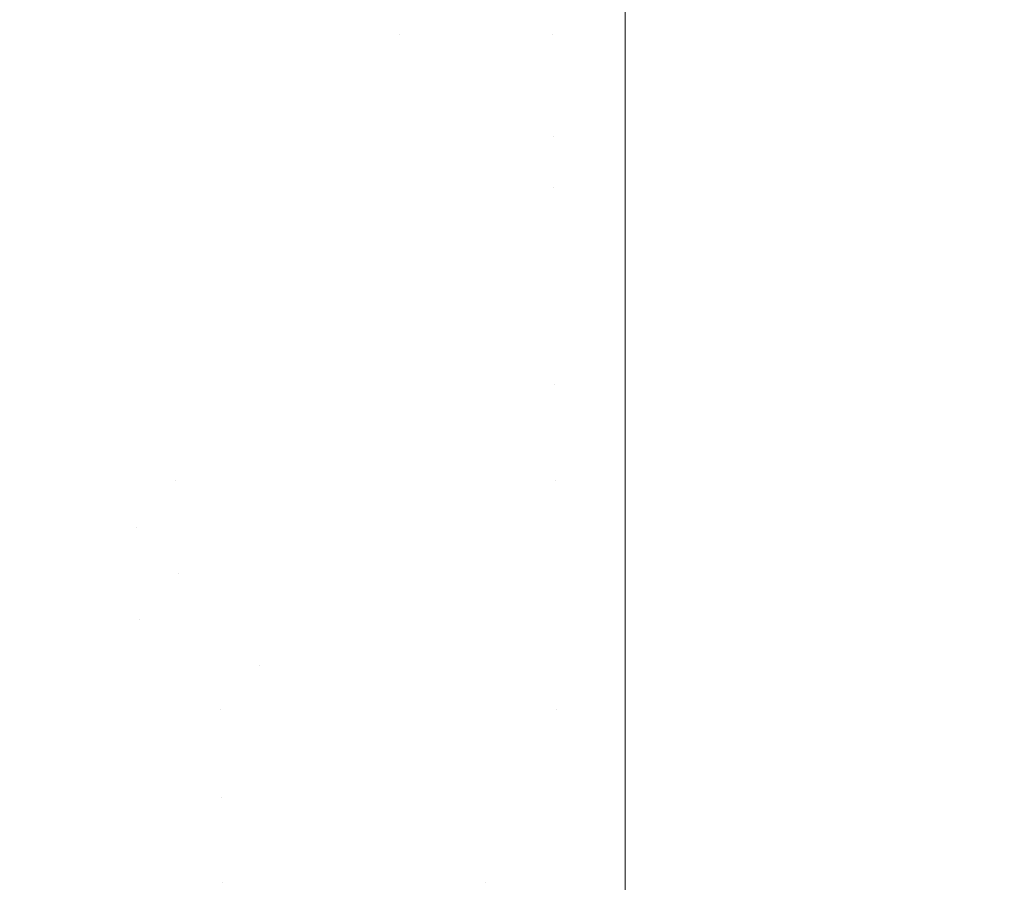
# Model space of a CAD drawing. Header units: centimetres. Extents: x -21.6 to 22.7, y 3.4 to 5.2.
# Tile 171 of 256: x -6.6492 to -6.6113, y 5.1034 to 5.1366. Entities that reach past the tile are written whole.
import ezdxf

# ---------------------------------------------------------------- set-up
doc = ezdxf.new("R2010")
doc.units = ezdxf.units.CM
doc.header["$LTSCALE"] = 2.54
doc.layers.add('Lucido design-1', color=7, linetype='Continuous')

# ---------------------------------------------------------------- blocks, each defined once
blk = doc.blocks.new('Gruppo-4-1')
at = {"color": 7, "linetype": 'Continuous', "lineweight": 9}
for points, invisible_edges in [([(22.630348, 5.13848, -1872.223126), (-21.503423, 5.13848, -1872.223126), (-21.503423, 5.134414, -1872.221545), (22.630348, 5.134414, -1872.221545)], 5), ([(-6.625937, 5.13848, -1872.607902), (-6.625937, 5.136013, -1872.608862), (-6.62875, 5.136021, -1872.608936), (-6.628771, 5.138008, -1872.60815)], 14), ([(-6.625937, 5.136013, -1872.608862), (-6.625937, 5.13848, -1872.607902), (7.752862, 5.13848, -1872.607902), (7.752862, 5.136013, -1872.608862)], 10), ([(-6.649059, 5.136021, -1872.612576), (-6.650752, 5.136021, -1872.613148), (-6.650935, 5.138008, -1872.612393), (-6.649229, 5.138008, -1872.611816)], 15), ([(-6.649229, 5.138008, -1872.611816), (-6.64754, 5.138008, -1872.611288), (-6.647381, 5.136021, -1872.612051), (-6.649059, 5.136021, -1872.612576)], 15), ([(-6.645721, 5.136021, -1872.611574), (-6.647381, 5.136021, -1872.612051), (-6.64754, 5.138008, -1872.611288), (-6.645867, 5.138008, -1872.610807)], 15), ([(-6.645867, 5.138008, -1872.610807), (-6.644213, 5.138008, -1872.610371), (-6.644079, 5.136021, -1872.611141), (-6.645721, 5.136021, -1872.611574)], 15), ([(-6.642456, 5.136021, -1872.610751), (-6.644079, 5.136021, -1872.611141), (-6.644213, 5.138008, -1872.610371), (-6.642578, 5.138008, -1872.609978)], 15), ([(-6.642578, 5.138008, -1872.609978), (-6.640961, 5.138008, -1872.609628), (-6.640851, 5.136021, -1872.610403), (-6.642456, 5.136021, -1872.610751)], 15), ([(-6.639266, 5.136021, -1872.610096), (-6.640851, 5.136021, -1872.610403), (-6.640961, 5.138008, -1872.609628), (-6.639365, 5.138008, -1872.609318)], 15), ([(-6.639365, 5.138008, -1872.609318), (-6.637788, 5.138008, -1872.609047), (-6.637702, 5.136021, -1872.609826), (-6.639266, 5.136021, -1872.610096)], 15), ([(-6.636157, 5.136021, -1872.609594), (-6.637702, 5.136021, -1872.609826), (-6.637788, 5.138008, -1872.609047), (-6.636232, 5.138008, -1872.608813)], 15), ([(-6.636232, 5.138008, -1872.608813), (-6.634697, 5.138008, -1872.608614), (-6.634633, 5.136021, -1872.609397), (-6.636157, 5.136021, -1872.609594)], 15), ([(-6.631691, 5.138008, -1872.608319), (-6.631649, 5.136021, -1872.609104), (-6.634633, 5.136021, -1872.609397), (-6.634697, 5.138008, -1872.608614)], 15), ([(-6.628771, 5.138008, -1872.60815), (-6.62875, 5.136021, -1872.608936), (-6.631649, 5.136021, -1872.609104), (-6.631691, 5.138008, -1872.608319)], 15), ([(-6.650582, 5.134046, -1872.613852), (-6.650752, 5.136021, -1872.613148), (-6.649059, 5.136021, -1872.612576), (-6.6489, 5.134046, -1872.613284)], 15), ([(-6.6489, 5.134046, -1872.613284), (-6.649059, 5.136021, -1872.612576), (-6.647381, 5.136021, -1872.612051), (-6.647234, 5.134046, -1872.612763)], 15), ([(-6.645585, 5.134046, -1872.612289), (-6.647234, 5.134046, -1872.612763), (-6.647381, 5.136021, -1872.612051), (-6.645721, 5.136021, -1872.611574)], 15), ([(-6.645721, 5.136021, -1872.611574), (-6.644079, 5.136021, -1872.611141), (-6.643954, 5.134046, -1872.611859), (-6.645585, 5.134046, -1872.612289)], 15), ([(-6.642342, 5.134046, -1872.611472), (-6.643954, 5.134046, -1872.611859), (-6.644079, 5.136021, -1872.611141), (-6.642456, 5.136021, -1872.610751)], 15), ([(-6.642456, 5.136021, -1872.610751), (-6.640851, 5.136021, -1872.610403), (-6.640749, 5.134046, -1872.611127), (-6.642342, 5.134046, -1872.611472)], 15), ([(-6.639175, 5.134046, -1872.610821), (-6.640749, 5.134046, -1872.611127), (-6.640851, 5.136021, -1872.610403), (-6.639266, 5.136021, -1872.610096)], 15), ([(-6.639266, 5.136021, -1872.610096), (-6.637702, 5.136021, -1872.609826), (-6.637621, 5.134046, -1872.610553), (-6.639175, 5.134046, -1872.610821)], 15), ([(-6.636087, 5.134046, -1872.610323), (-6.637621, 5.134046, -1872.610553), (-6.637702, 5.136021, -1872.609826), (-6.636157, 5.136021, -1872.609594)], 15), ([(-6.636157, 5.136021, -1872.609594), (-6.634633, 5.136021, -1872.609397), (-6.634573, 5.134046, -1872.610127), (-6.636087, 5.134046, -1872.610323)], 15), ([(-6.634633, 5.136021, -1872.609397), (-6.631649, 5.136021, -1872.609104), (-6.63161, 5.134046, -1872.609836), (-6.633081, 5.134046, -1872.609966)], 15), ([(-6.633081, 5.134046, -1872.609966), (-6.634573, 5.134046, -1872.610127), (-6.634633, 5.136021, -1872.609397)], 11), ([(-6.63161, 5.134046, -1872.609836), (-6.631649, 5.136021, -1872.609104), (-6.62875, 5.136021, -1872.608936), (-6.62873, 5.134046, -1872.60967)], 15), ([(-6.62875, 5.136021, -1872.608936), (-6.625937, 5.136013, -1872.608862), (-6.625937, 5.134414, -1872.609483)], 9), ([(-6.625937, 5.134414, -1872.609483), (-6.62873, 5.134046, -1872.60967), (-6.62875, 5.136021, -1872.608936)], 11), ([(7.752862, 5.136013, -1872.608862), (7.752862, 5.134414, -1872.609483), (-6.625937, 5.134414, -1872.609483), (-6.625937, 5.136013, -1872.608862)], 10), ([(22.630348, 5.134414, -1872.221545), (-21.503423, 5.134414, -1872.221545), (-21.503423, 5.130283, -1872.220142), (22.630348, 5.130283, -1872.220142)], 5), ([(-6.625937, 5.134414, -1872.609483), (-6.625937, 5.132078, -1872.610276), (-6.628712, 5.132086, -1872.610351), (-6.62873, 5.134046, -1872.60967)], 14), ([(-6.625937, 5.132078, -1872.610276), (-6.625937, 5.134414, -1872.609483), (7.752862, 5.134414, -1872.609483), (7.752862, 5.132078, -1872.610276)], 10), ([(-6.6489, 5.134046, -1872.613284), (-6.648752, 5.132086, -1872.613942), (-6.650423, 5.132086, -1872.614507), (-6.650582, 5.134046, -1872.613852)], 15), ([(-6.647234, 5.134046, -1872.612763), (-6.647097, 5.132086, -1872.613425), (-6.648752, 5.132086, -1872.613942), (-6.6489, 5.134046, -1872.613284)], 15), ([(-6.645459, 5.132086, -1872.612953), (-6.647097, 5.132086, -1872.613425), (-6.647234, 5.134046, -1872.612763), (-6.645585, 5.134046, -1872.612289)], 15), ([(-6.645585, 5.134046, -1872.612289), (-6.643954, 5.134046, -1872.611859), (-6.643838, 5.132086, -1872.612526), (-6.645459, 5.132086, -1872.612953)], 15), ([(-6.642236, 5.132086, -1872.612142), (-6.643838, 5.132086, -1872.612526), (-6.643954, 5.134046, -1872.611859), (-6.642342, 5.134046, -1872.611472)], 15), ([(-6.642342, 5.134046, -1872.611472), (-6.640749, 5.134046, -1872.611127), (-6.640653, 5.132086, -1872.611799), (-6.642236, 5.132086, -1872.612142)], 15), ([(-6.639089, 5.132086, -1872.611495), (-6.640653, 5.132086, -1872.611799), (-6.640749, 5.134046, -1872.611127), (-6.639175, 5.134046, -1872.610821)], 15), ([(-6.639175, 5.134046, -1872.610821), (-6.637621, 5.134046, -1872.610553), (-6.637545, 5.132086, -1872.611229), (-6.639089, 5.132086, -1872.611495)], 15), ([(-6.636021, 5.132086, -1872.611), (-6.637545, 5.132086, -1872.611229), (-6.637621, 5.134046, -1872.610553), (-6.636087, 5.134046, -1872.610323)], 15), ([(-6.636087, 5.134046, -1872.610323), (-6.634573, 5.134046, -1872.610127), (-6.634518, 5.132086, -1872.610806), (-6.636021, 5.132086, -1872.611)], 15), ([(-6.633035, 5.132086, -1872.610645), (-6.634518, 5.132086, -1872.610806), (-6.634573, 5.134046, -1872.610127), (-6.633081, 5.134046, -1872.609966)], 15), ([(-6.633081, 5.134046, -1872.609966), (-6.63161, 5.134046, -1872.609836), (-6.631573, 5.132086, -1872.610517), (-6.633035, 5.132086, -1872.610645)], 15), ([(-6.62873, 5.134046, -1872.60967), (-6.628712, 5.132086, -1872.610351), (-6.631573, 5.132086, -1872.610517), (-6.63161, 5.134046, -1872.609836)], 15), ([(-6.650276, 5.130141, -1872.615114), (-6.650423, 5.132086, -1872.614507), (-6.648752, 5.132086, -1872.613942), (-6.648615, 5.130141, -1872.614552)], 15), ([(-6.648615, 5.130141, -1872.614552), (-6.648752, 5.132086, -1872.613942), (-6.647097, 5.132086, -1872.613425), (-6.64697, 5.130141, -1872.614038)], 15), ([(-6.645341, 5.130141, -1872.61357), (-6.64697, 5.130141, -1872.614038), (-6.647097, 5.132086, -1872.613425), (-6.645459, 5.132086, -1872.612953)], 15), ([(-6.645459, 5.132086, -1872.612953), (-6.643838, 5.132086, -1872.612526), (-6.643731, 5.130141, -1872.613145), (-6.645341, 5.130141, -1872.61357)], 15), ([(-6.642139, 5.130141, -1872.612763), (-6.643731, 5.130141, -1872.613145), (-6.643838, 5.132086, -1872.612526), (-6.642236, 5.132086, -1872.612142)], 15), ([(-6.642236, 5.132086, -1872.612142), (-6.640653, 5.132086, -1872.611799), (-6.640565, 5.130141, -1872.612422), (-6.642139, 5.130141, -1872.612763)], 15), ([(-6.63901, 5.130141, -1872.61212), (-6.640565, 5.130141, -1872.612422), (-6.640653, 5.132086, -1872.611799), (-6.639089, 5.132086, -1872.611495)], 15), ([(-6.639089, 5.132086, -1872.611495), (-6.637545, 5.132086, -1872.611229), (-6.637476, 5.130141, -1872.611856), (-6.63901, 5.130141, -1872.61212)], 15), ([(-6.635961, 5.130141, -1872.611628), (-6.637476, 5.130141, -1872.611856), (-6.637545, 5.132086, -1872.611229), (-6.636021, 5.132086, -1872.611)], 15), ([(-6.636021, 5.132086, -1872.611), (-6.634518, 5.132086, -1872.610806), (-6.634466, 5.130141, -1872.611435), (-6.635961, 5.130141, -1872.611628)], 15), ([(-6.632992, 5.130141, -1872.611275), (-6.634466, 5.130141, -1872.611435), (-6.634518, 5.132086, -1872.610806), (-6.633035, 5.132086, -1872.610645)], 15), ([(-6.633035, 5.132086, -1872.610645), (-6.631573, 5.132086, -1872.610517), (-6.631539, 5.130141, -1872.611148), (-6.632992, 5.130141, -1872.611275)], 15), ([(-6.631539, 5.130141, -1872.611148), (-6.631573, 5.132086, -1872.610517), (-6.628712, 5.132086, -1872.610351), (-6.628696, 5.130141, -1872.610983)], 15), ([(-6.628712, 5.132086, -1872.610351), (-6.625937, 5.132078, -1872.610276), (-6.625937, 5.130283, -1872.610886)], 9), ([(-6.625937, 5.130283, -1872.610886), (-6.628696, 5.130141, -1872.610983), (-6.628712, 5.132086, -1872.610351)], 11), ([(7.752862, 5.132078, -1872.610276), (7.752862, 5.130283, -1872.610886), (-6.625937, 5.130283, -1872.610886), (-6.625937, 5.132078, -1872.610276)], 10), ([(22.630348, 5.128205, -1872.219537), (22.630348, 5.130283, -1872.220142), (-21.503423, 5.130283, -1872.220142), (-21.503423, 5.128205, -1872.219537)], 10), ([(-6.628696, 5.130141, -1872.610983), (-6.625937, 5.130283, -1872.610886), (-6.625937, 5.128205, -1872.611491)], 9), ([(7.752862, 5.130283, -1872.610886), (-6.625937, 5.1263, -1872.612047), (-6.625937, 5.128205, -1872.611491)], 9), ([(-6.625937, 5.126094, -1872.612107), (-6.625937, 5.1263, -1872.612047), (7.752862, 5.130283, -1872.610886), (7.752862, 5.128205, -1872.611491)], 10), ([(-6.625937, 5.128205, -1872.611491), (-6.625937, 5.130283, -1872.610886), (7.752862, 5.130283, -1872.610886)], 10), ([(-6.648615, 5.130141, -1872.614552), (-6.648488, 5.128212, -1872.615116), (-6.65014, 5.128212, -1872.615674), (-6.650276, 5.130141, -1872.615114)], 15), ([(-6.64697, 5.130141, -1872.614038), (-6.646852, 5.128212, -1872.614604), (-6.648488, 5.128212, -1872.615116), (-6.648615, 5.130141, -1872.614552)], 15), ([(-6.645233, 5.128212, -1872.614138), (-6.646852, 5.128212, -1872.614604), (-6.64697, 5.130141, -1872.614038), (-6.645341, 5.130141, -1872.61357)], 15), ([(-6.645341, 5.130141, -1872.61357), (-6.643731, 5.130141, -1872.613145), (-6.643632, 5.128212, -1872.613716), (-6.645233, 5.128212, -1872.614138)], 15), ([(-6.642048, 5.128212, -1872.613336), (-6.643632, 5.128212, -1872.613716), (-6.643731, 5.130141, -1872.613145), (-6.642139, 5.130141, -1872.612763)], 15), ([(-6.642139, 5.130141, -1872.612763), (-6.640565, 5.130141, -1872.612422), (-6.640483, 5.128212, -1872.612997), (-6.642048, 5.128212, -1872.613336)], 15), ([(-6.638937, 5.128212, -1872.612697), (-6.640483, 5.128212, -1872.612997), (-6.640565, 5.130141, -1872.612422), (-6.63901, 5.130141, -1872.61212)], 15), ([(-6.63901, 5.130141, -1872.61212), (-6.637476, 5.130141, -1872.611856), (-6.637411, 5.128212, -1872.612434), (-6.638937, 5.128212, -1872.612697)], 15), ([(-6.635905, 5.128212, -1872.612208), (-6.637411, 5.128212, -1872.612434), (-6.637476, 5.130141, -1872.611856), (-6.635961, 5.130141, -1872.611628)], 15), ([(-6.635961, 5.130141, -1872.611628), (-6.634466, 5.130141, -1872.611435), (-6.634419, 5.128212, -1872.612016), (-6.635905, 5.128212, -1872.612208)], 15), ([(-6.632953, 5.128212, -1872.611857), (-6.634419, 5.128212, -1872.612016), (-6.634466, 5.130141, -1872.611435), (-6.632992, 5.130141, -1872.611275)], 15), ([(-6.632992, 5.130141, -1872.611275), (-6.631539, 5.130141, -1872.611148), (-6.631508, 5.128212, -1872.61173), (-6.632953, 5.128212, -1872.611857)], 15), ([(-6.628696, 5.130141, -1872.610983), (-6.62868, 5.128212, -1872.611566), (-6.631508, 5.128212, -1872.61173), (-6.631539, 5.130141, -1872.611148)], 15), ([(-6.625937, 5.128205, -1872.611491), (-6.62868, 5.128212, -1872.611566), (-6.628696, 5.130141, -1872.610983)], 11), ([(22.630348, 5.126094, -1872.218921), (22.630348, 5.128205, -1872.219537), (-21.503423, 5.128205, -1872.219537), (-21.503423, 5.1263, -1872.218981)], 10), ([(-6.650015, 5.126301, -1872.616189), (-6.65014, 5.128212, -1872.615674), (-6.648488, 5.128212, -1872.615116), (-6.648372, 5.126301, -1872.615634)], 15), ([(-6.648372, 5.126301, -1872.615634), (-6.648488, 5.128212, -1872.615116), (-6.646852, 5.128212, -1872.614604), (-6.646744, 5.126301, -1872.615125)], 15), ([(-6.646744, 5.126301, -1872.615125), (-6.646852, 5.128212, -1872.614604), (-6.645233, 5.128212, -1872.614138), (-6.645134, 5.126301, -1872.614662)], 15), ([(-6.645134, 5.126301, -1872.614662), (-6.645233, 5.128212, -1872.614138), (-6.643632, 5.128212, -1872.613716), (-6.64354, 5.126301, -1872.614242)], 15), ([(-6.641965, 5.126301, -1872.613864), (-6.64354, 5.126301, -1872.614242), (-6.643632, 5.128212, -1872.613716), (-6.642048, 5.128212, -1872.613336)], 15), ([(-6.642048, 5.128212, -1872.613336), (-6.640483, 5.128212, -1872.612997), (-6.640408, 5.126301, -1872.613526), (-6.641965, 5.126301, -1872.613864)], 15), ([(-6.63887, 5.126301, -1872.613228), (-6.640408, 5.126301, -1872.613526), (-6.640483, 5.128212, -1872.612997), (-6.638937, 5.128212, -1872.612697)], 15), ([(-6.638937, 5.128212, -1872.612697), (-6.637411, 5.128212, -1872.612434), (-6.637352, 5.126301, -1872.612966), (-6.63887, 5.126301, -1872.613228)], 15), ([(-6.635853, 5.126301, -1872.612741), (-6.637352, 5.126301, -1872.612966), (-6.637411, 5.128212, -1872.612434), (-6.635905, 5.128212, -1872.612208)], 15), ([(-6.635905, 5.128212, -1872.612208), (-6.634419, 5.128212, -1872.612016), (-6.634375, 5.126301, -1872.61255), (-6.635853, 5.126301, -1872.612741)], 15), ([(-6.632917, 5.126301, -1872.612392), (-6.634375, 5.126301, -1872.61255), (-6.634419, 5.128212, -1872.612016), (-6.632953, 5.128212, -1872.611857)], 15), ([(-6.632953, 5.128212, -1872.611857), (-6.631508, 5.128212, -1872.61173), (-6.631479, 5.126301, -1872.612266), (-6.632917, 5.126301, -1872.612392)], 15), ([(-6.631479, 5.126301, -1872.612266), (-6.631508, 5.128212, -1872.61173), (-6.62868, 5.128212, -1872.611566), (-6.628666, 5.126301, -1872.612103)], 15), ([(-6.628666, 5.126301, -1872.612103), (-6.62868, 5.128212, -1872.611566), (-6.625937, 5.128205, -1872.611491), (-6.625937, 5.1263, -1872.612047)], 11), ([(7.752862, 5.128205, -1872.611491), (7.752862, 5.126094, -1872.612107), (-6.625937, 5.126094, -1872.612107)], 10), ([(-21.503423, 5.1263, -1872.218981), (-21.503423, 5.126094, -1872.218921), (22.630348, 5.126094, -1872.218921)], 10), ([(22.630348, 5.126094, -1872.218921), (-21.503423, 5.126094, -1872.218921), (-21.503423, 5.121856, -1872.217884), (22.630348, 5.121856, -1872.217884)], 5), ([(-6.648372, 5.126301, -1872.615634), (-6.648265, 5.124408, -1872.616109), (-6.649901, 5.124408, -1872.616661), (-6.650015, 5.126301, -1872.616189)], 15), ([(-6.646744, 5.126301, -1872.615125), (-6.646645, 5.124408, -1872.615602), (-6.648265, 5.124408, -1872.616109), (-6.648372, 5.126301, -1872.615634)], 15), ([(-6.645134, 5.126301, -1872.614662), (-6.645042, 5.124408, -1872.615141), (-6.646645, 5.124408, -1872.615602), (-6.646744, 5.126301, -1872.615125)], 15), ([(-6.64354, 5.126301, -1872.614242), (-6.643457, 5.124408, -1872.614723), (-6.645042, 5.124408, -1872.615141), (-6.645134, 5.126301, -1872.614662)], 15), ([(-6.641889, 5.124408, -1872.614347), (-6.643457, 5.124408, -1872.614723), (-6.64354, 5.126301, -1872.614242), (-6.641965, 5.126301, -1872.613864)], 15), ([(-6.641965, 5.126301, -1872.613864), (-6.640408, 5.126301, -1872.613526), (-6.640339, 5.124408, -1872.614011), (-6.641889, 5.124408, -1872.614347)], 15), ([(-6.638809, 5.124408, -1872.613714), (-6.640339, 5.124408, -1872.614011), (-6.640408, 5.126301, -1872.613526), (-6.63887, 5.126301, -1872.613228)], 15), ([(-6.63887, 5.126301, -1872.613228), (-6.637352, 5.126301, -1872.612966), (-6.637298, 5.124408, -1872.613454), (-6.638809, 5.124408, -1872.613714)], 15), ([(-6.635806, 5.124408, -1872.613229), (-6.637298, 5.124408, -1872.613454), (-6.637352, 5.126301, -1872.612966), (-6.635853, 5.126301, -1872.612741)], 15), ([(-6.635853, 5.126301, -1872.612741), (-6.634375, 5.126301, -1872.61255), (-6.634335, 5.124408, -1872.613039), (-6.635806, 5.124408, -1872.613229)], 15), ([(-6.632884, 5.124408, -1872.612882), (-6.634335, 5.124408, -1872.613039), (-6.634375, 5.126301, -1872.61255), (-6.632917, 5.126301, -1872.612392)], 15), ([(-6.632917, 5.126301, -1872.612392), (-6.631479, 5.126301, -1872.612266), (-6.631453, 5.124408, -1872.612757), (-6.632884, 5.124408, -1872.612882)], 15), ([(-6.628666, 5.126301, -1872.612103), (-6.628653, 5.124408, -1872.612594), (-6.631453, 5.124408, -1872.612757), (-6.631479, 5.126301, -1872.612266)], 15), ([(-6.625937, 5.1263, -1872.612047), (-6.625937, 5.126094, -1872.612107), (-6.628653, 5.124408, -1872.612594), (-6.628666, 5.126301, -1872.612103)], 14), ([(-6.628641, 5.122535, -1872.613042), (-6.628653, 5.124408, -1872.612594), (-6.625937, 5.126094, -1872.612107), (-6.625937, 5.122532, -1872.612978)], 11), ([(7.752862, 5.126094, -1872.612107), (7.752862, 5.121856, -1872.613144), (-6.625937, 5.121856, -1872.613144), (-6.625937, 5.122532, -1872.612978)], 10), ([(-6.625937, 5.122532, -1872.612978), (-6.625937, 5.126094, -1872.612107), (7.752862, 5.126094, -1872.612107)], 10), ([(-6.649796, 5.122535, -1872.617091), (-6.649901, 5.124408, -1872.616661), (-6.648265, 5.124408, -1872.616109), (-6.648168, 5.122535, -1872.616541)], 15), ([(-6.648168, 5.122535, -1872.616541), (-6.648265, 5.124408, -1872.616109), (-6.646645, 5.124408, -1872.615602), (-6.646555, 5.122535, -1872.616037)], 15), ([(-6.646555, 5.122535, -1872.616037), (-6.646645, 5.124408, -1872.615602), (-6.645042, 5.124408, -1872.615141), (-6.644959, 5.122535, -1872.615578)], 15), ([(-6.644959, 5.122535, -1872.615578), (-6.645042, 5.124408, -1872.615141), (-6.643457, 5.124408, -1872.614723), (-6.64338, 5.122535, -1872.615162)], 15), ([(-6.641819, 5.122535, -1872.614787), (-6.64338, 5.122535, -1872.615162), (-6.643457, 5.124408, -1872.614723), (-6.641889, 5.124408, -1872.614347)], 15), ([(-6.641889, 5.124408, -1872.614347), (-6.640339, 5.124408, -1872.614011), (-6.640277, 5.122535, -1872.614453), (-6.641819, 5.122535, -1872.614787)], 15), ([(-6.638753, 5.122535, -1872.614157), (-6.640277, 5.122535, -1872.614453), (-6.640339, 5.124408, -1872.614011), (-6.638809, 5.124408, -1872.613714)], 15), ([(-6.638809, 5.124408, -1872.613714), (-6.637298, 5.124408, -1872.613454), (-6.637248, 5.122535, -1872.613898), (-6.638753, 5.122535, -1872.614157)], 15), ([(-6.635763, 5.122535, -1872.613674), (-6.637248, 5.122535, -1872.613898), (-6.637298, 5.124408, -1872.613454), (-6.635806, 5.124408, -1872.613229)], 15), ([(-6.635806, 5.124408, -1872.613229), (-6.634335, 5.124408, -1872.613039), (-6.634298, 5.122535, -1872.613485), (-6.635763, 5.122535, -1872.613674)], 15), ([(-6.632853, 5.122535, -1872.613329), (-6.634298, 5.122535, -1872.613485), (-6.634335, 5.124408, -1872.613039), (-6.632884, 5.124408, -1872.612882)], 15), ([(-6.632884, 5.124408, -1872.612882), (-6.631453, 5.124408, -1872.612757), (-6.631429, 5.122535, -1872.613204), (-6.632853, 5.122535, -1872.613329)], 15), ([(-6.631429, 5.122535, -1872.613204), (-6.631453, 5.124408, -1872.612757), (-6.628653, 5.124408, -1872.612594), (-6.628641, 5.122535, -1872.613042)], 15), ([(-6.648168, 5.122535, -1872.616541), (-6.64808, 5.120683, -1872.616933), (-6.649702, 5.120683, -1872.617481), (-6.649796, 5.122535, -1872.617091)], 15), ([(-6.646555, 5.122535, -1872.616037), (-6.646474, 5.120683, -1872.616431), (-6.64808, 5.120683, -1872.616933), (-6.648168, 5.122535, -1872.616541)], 15), ([(-6.644959, 5.122535, -1872.615578), (-6.644884, 5.120683, -1872.615973), (-6.646474, 5.120683, -1872.616431), (-6.646555, 5.122535, -1872.616037)], 15), ([(-6.64338, 5.122535, -1872.615162), (-6.643311, 5.120683, -1872.615559), (-6.644884, 5.120683, -1872.615973), (-6.644959, 5.122535, -1872.615578)], 15), ([(-6.641756, 5.120683, -1872.615186), (-6.643311, 5.120683, -1872.615559), (-6.64338, 5.122535, -1872.615162), (-6.641819, 5.122535, -1872.614787)], 15), ([(-6.641819, 5.122535, -1872.614787), (-6.640277, 5.122535, -1872.614453), (-6.64022, 5.120683, -1872.614853), (-6.641756, 5.120683, -1872.615186)], 15), ([(-6.638702, 5.120683, -1872.614558), (-6.64022, 5.120683, -1872.614853), (-6.640277, 5.122535, -1872.614453), (-6.638753, 5.122535, -1872.614157)], 15), ([(-6.638753, 5.122535, -1872.614157), (-6.637248, 5.122535, -1872.613898), (-6.637204, 5.120683, -1872.6143), (-6.638702, 5.120683, -1872.614558)], 15), ([(-6.635724, 5.120683, -1872.614078), (-6.637204, 5.120683, -1872.6143), (-6.637248, 5.122535, -1872.613898), (-6.635763, 5.122535, -1872.613674)], 15), ([(-6.635763, 5.122535, -1872.613674), (-6.634298, 5.122535, -1872.613485), (-6.634265, 5.120683, -1872.613889), (-6.635724, 5.120683, -1872.614078)], 15), ([(-6.632826, 5.120683, -1872.613733), (-6.634265, 5.120683, -1872.613889), (-6.634298, 5.122535, -1872.613485), (-6.632853, 5.122535, -1872.613329)], 15), ([(-6.632853, 5.122535, -1872.613329), (-6.631429, 5.122535, -1872.613204), (-6.631407, 5.120683, -1872.613609), (-6.632826, 5.120683, -1872.613733)], 15), ([(-6.628641, 5.122535, -1872.613042), (-6.628631, 5.120683, -1872.613448), (-6.631407, 5.120683, -1872.613609), (-6.631429, 5.122535, -1872.613204)], 15), ([(-6.628641, 5.122535, -1872.613042), (-6.625937, 5.122532, -1872.612978), (-6.625937, 5.121856, -1872.613144)], 9), ([(-6.625937, 5.121856, -1872.613144), (-6.628631, 5.120683, -1872.613448), (-6.628641, 5.122535, -1872.613042)], 11), ([(22.630348, 5.121856, -1872.217884), (-21.503423, 5.121856, -1872.217884), (-21.503423, 5.117577, -1872.217033), (22.630348, 5.117577, -1872.217033)], 5), ([(-6.628621, 5.118851, -1872.613813), (-6.628631, 5.120683, -1872.613448), (-6.625937, 5.121856, -1872.613144), (-6.625937, 5.118847, -1872.613742)], 11), ([(7.752862, 5.121856, -1872.613144), (7.752862, 5.120679, -1872.613378), (-6.625937, 5.117577, -1872.613995), (-6.625937, 5.118847, -1872.613742)], 10), ([(-6.625937, 5.118847, -1872.613742), (-6.625937, 5.121856, -1872.613144), (7.752862, 5.121856, -1872.613144)], 10), ([(-6.64793, 5.11704, -1872.6176), (-6.649541, 5.11704, -1872.618145), (-6.649702, 5.120683, -1872.617481), (-6.64808, 5.120683, -1872.616933)], 15), ([(-6.64808, 5.120683, -1872.616933), (-6.646474, 5.120683, -1872.616431), (-6.646335, 5.11704, -1872.617102), (-6.64793, 5.11704, -1872.6176)], 15), ([(-6.644756, 5.11704, -1872.616647), (-6.646335, 5.11704, -1872.617102), (-6.646474, 5.120683, -1872.616431), (-6.644884, 5.120683, -1872.615973)], 15), ([(-6.644756, 5.11704, -1872.616647), (-6.644884, 5.120683, -1872.615973), (-6.643249, 5.118851, -1872.615916)], 11), ([(-6.644884, 5.120683, -1872.615973), (-6.643311, 5.120683, -1872.615559), (-6.643249, 5.118851, -1872.615916)], 11), ([(-6.6417, 5.118851, -1872.615545), (-6.643249, 5.118851, -1872.615916), (-6.643311, 5.120683, -1872.615559), (-6.641756, 5.120683, -1872.615186)], 15), ([(-6.641756, 5.120683, -1872.615186), (-6.64022, 5.120683, -1872.614853), (-6.640169, 5.118851, -1872.615213), (-6.6417, 5.118851, -1872.615545)], 15), ([(-6.638656, 5.118851, -1872.614919), (-6.640169, 5.118851, -1872.615213), (-6.64022, 5.120683, -1872.614853), (-6.638702, 5.120683, -1872.614558)], 15), ([(-6.638702, 5.120683, -1872.614558), (-6.637204, 5.120683, -1872.6143), (-6.637163, 5.118851, -1872.614662), (-6.638656, 5.118851, -1872.614919)], 15), ([(-6.635689, 5.118851, -1872.61444), (-6.637163, 5.118851, -1872.614662), (-6.637204, 5.120683, -1872.6143), (-6.635724, 5.120683, -1872.614078)], 15), ([(-6.635724, 5.120683, -1872.614078), (-6.634265, 5.120683, -1872.613889), (-6.634235, 5.118851, -1872.614253), (-6.635689, 5.118851, -1872.61444)], 15), ([(-6.632801, 5.118851, -1872.614097), (-6.634235, 5.118851, -1872.614253), (-6.634265, 5.120683, -1872.613889), (-6.632826, 5.120683, -1872.613733)], 15), ([(-6.632826, 5.120683, -1872.613733), (-6.631407, 5.120683, -1872.613609), (-6.631388, 5.118851, -1872.613973), (-6.632801, 5.118851, -1872.614097)], 15), ([(-6.631388, 5.118851, -1872.613973), (-6.631407, 5.120683, -1872.613609), (-6.628631, 5.120683, -1872.613448), (-6.628621, 5.118851, -1872.613813)], 15), ([(7.752862, 5.120679, -1872.613378), (7.752862, 5.117577, -1872.613995), (-6.625937, 5.117577, -1872.613995)], 10), ([(-6.643249, 5.118851, -1872.615916), (-6.643194, 5.11704, -1872.616236), (-6.644756, 5.11704, -1872.616647)], 11), ([(-6.641649, 5.11704, -1872.615865), (-6.643194, 5.11704, -1872.616236), (-6.643249, 5.118851, -1872.615916), (-6.6417, 5.118851, -1872.615545)], 15), ([(-6.6417, 5.118851, -1872.615545), (-6.640169, 5.118851, -1872.615213), (-6.640123, 5.11704, -1872.615534), (-6.641649, 5.11704, -1872.615865)], 15), ([(-6.638616, 5.11704, -1872.615242), (-6.640123, 5.11704, -1872.615534), (-6.640169, 5.118851, -1872.615213), (-6.638656, 5.118851, -1872.614919)], 15), ([(-6.638656, 5.118851, -1872.614919), (-6.637163, 5.118851, -1872.614662), (-6.637127, 5.11704, -1872.614985), (-6.638616, 5.11704, -1872.615242)], 15), ([(-6.635658, 5.11704, -1872.614765), (-6.637127, 5.11704, -1872.614985), (-6.637163, 5.118851, -1872.614662), (-6.635689, 5.118851, -1872.61444)], 15), ([(-6.635689, 5.118851, -1872.61444), (-6.634235, 5.118851, -1872.614253), (-6.634209, 5.11704, -1872.614577), (-6.635658, 5.11704, -1872.614765)], 15), ([(-6.632779, 5.11704, -1872.614423), (-6.634209, 5.11704, -1872.614577), (-6.634235, 5.118851, -1872.614253), (-6.632801, 5.118851, -1872.614097)], 15), ([(-6.632801, 5.118851, -1872.614097), (-6.631388, 5.118851, -1872.613973), (-6.63137, 5.11704, -1872.614299), (-6.632779, 5.11704, -1872.614423)], 15), ([(-6.628621, 5.118851, -1872.613813), (-6.628613, 5.11704, -1872.614139), (-6.63137, 5.11704, -1872.614299), (-6.631388, 5.118851, -1872.613973)], 15), ([(-6.628621, 5.118851, -1872.613813), (-6.625937, 5.118847, -1872.613742), (-6.625937, 5.117577, -1872.613995)], 9), ([(-6.625937, 5.117577, -1872.613995), (-6.628613, 5.11704, -1872.614139), (-6.628621, 5.118851, -1872.613813)], 11), ([(22.630348, 5.117039, -1872.21695), (22.630348, 5.117577, -1872.217033), (-21.503423, 5.117577, -1872.217033), (-21.503423, 5.117039, -1872.21695)], 10), ([(-6.628605, 5.115252, -1872.614428), (-6.628613, 5.11704, -1872.614139), (-6.625937, 5.117577, -1872.613995), (-6.625937, 5.115248, -1872.614353)], 11), ([(7.752862, 5.117577, -1872.613995), (7.752862, 5.113486, -1872.614625), (-6.625937, 5.113486, -1872.614625), (-6.625937, 5.115248, -1872.614353)], 10), ([(-6.625937, 5.115248, -1872.614353), (-6.625937, 5.117577, -1872.613995), (7.752862, 5.117577, -1872.613995)], 10), ([(-21.503423, 5.117039, -1872.21695), (-21.503423, 5.113486, -1872.216404), (22.630348, 5.113486, -1872.216404), (22.630348, 5.117039, -1872.21695)], 10), ([(-6.647813, 5.113486, -1872.618123), (-6.649415, 5.113486, -1872.618664), (-6.649541, 5.11704, -1872.618145), (-6.64793, 5.11704, -1872.6176)], 15), ([(-6.64793, 5.11704, -1872.6176), (-6.646335, 5.11704, -1872.617102), (-6.646226, 5.113486, -1872.617627), (-6.647813, 5.113486, -1872.618123)], 15), ([(-6.644655, 5.113486, -1872.617175), (-6.646226, 5.113486, -1872.617627), (-6.646335, 5.11704, -1872.617102), (-6.644756, 5.11704, -1872.616647)], 15), ([(-6.644655, 5.113486, -1872.617175), (-6.644756, 5.11704, -1872.616647), (-6.643145, 5.115252, -1872.616518)], 11), ([(-6.644756, 5.11704, -1872.616647), (-6.643194, 5.11704, -1872.616236), (-6.643145, 5.115252, -1872.616518)], 11), ([(-6.641605, 5.115252, -1872.616149), (-6.643145, 5.115252, -1872.616518), (-6.643194, 5.11704, -1872.616236), (-6.641649, 5.11704, -1872.615865)], 15), ([(-6.641649, 5.11704, -1872.615865), (-6.640123, 5.11704, -1872.615534), (-6.640083, 5.115252, -1872.615819), (-6.641605, 5.115252, -1872.616149)], 15), ([(-6.63858, 5.115252, -1872.615527), (-6.640083, 5.115252, -1872.615819), (-6.640123, 5.11704, -1872.615534), (-6.638616, 5.11704, -1872.615242)], 15), ([(-6.638616, 5.11704, -1872.615242), (-6.637127, 5.11704, -1872.614985), (-6.637095, 5.115252, -1872.615272), (-6.63858, 5.115252, -1872.615527)], 15), ([(-6.635631, 5.115252, -1872.615051), (-6.637095, 5.115252, -1872.615272), (-6.637127, 5.11704, -1872.614985), (-6.635658, 5.11704, -1872.614765)], 15), ([(-6.635658, 5.11704, -1872.614765), (-6.634209, 5.11704, -1872.614577), (-6.634185, 5.115252, -1872.614865), (-6.635631, 5.115252, -1872.615051)], 15), ([(-6.63276, 5.115252, -1872.61471), (-6.634185, 5.115252, -1872.614865), (-6.634209, 5.11704, -1872.614577), (-6.632779, 5.11704, -1872.614423)], 15), ([(-6.632779, 5.11704, -1872.614423), (-6.63137, 5.11704, -1872.614299), (-6.631355, 5.115252, -1872.614587), (-6.63276, 5.115252, -1872.61471)], 15), ([(-6.631355, 5.115252, -1872.614587), (-6.63137, 5.11704, -1872.614299), (-6.628613, 5.11704, -1872.614139), (-6.628605, 5.115252, -1872.614428)], 15), ([(-6.643145, 5.115252, -1872.616518), (-6.643102, 5.113486, -1872.616765), (-6.644655, 5.113486, -1872.617175)], 11), ([(-6.641566, 5.113486, -1872.616397), (-6.643102, 5.113486, -1872.616765), (-6.643145, 5.115252, -1872.616518), (-6.641605, 5.115252, -1872.616149)], 15), ([(-6.641605, 5.115252, -1872.616149), (-6.640083, 5.115252, -1872.615819), (-6.640048, 5.113486, -1872.616068), (-6.641566, 5.113486, -1872.616397)], 15), ([(-6.638548, 5.113486, -1872.615777), (-6.640048, 5.113486, -1872.616068), (-6.640083, 5.115252, -1872.615819), (-6.63858, 5.115252, -1872.615527)], 15), ([(-6.63858, 5.115252, -1872.615527), (-6.637095, 5.115252, -1872.615272), (-6.637068, 5.113486, -1872.615522), (-6.638548, 5.113486, -1872.615777)], 15), ([(-6.635606, 5.113486, -1872.615302), (-6.637068, 5.113486, -1872.615522), (-6.637095, 5.115252, -1872.615272), (-6.635631, 5.115252, -1872.615051)], 15), ([(-6.635631, 5.115252, -1872.615051), (-6.634185, 5.115252, -1872.614865), (-6.634165, 5.113486, -1872.615116), (-6.635606, 5.113486, -1872.615302)], 15), ([(-6.632743, 5.113486, -1872.614962), (-6.634165, 5.113486, -1872.615116), (-6.634185, 5.115252, -1872.614865), (-6.63276, 5.115252, -1872.61471)], 15), ([(-6.63276, 5.115252, -1872.61471), (-6.631355, 5.115252, -1872.614587), (-6.631341, 5.113486, -1872.614839), (-6.632743, 5.113486, -1872.614962)], 15), ([(-6.628605, 5.115252, -1872.614428), (-6.628598, 5.113486, -1872.61468), (-6.631341, 5.113486, -1872.614839), (-6.631355, 5.115252, -1872.614587)], 15), ([(-6.625937, 5.115248, -1872.614353), (-6.625937, 5.113486, -1872.614625), (-6.628598, 5.113486, -1872.61468), (-6.628605, 5.115252, -1872.614428)], 14), ([(-21.503423, 5.113486, -1872.216404), (-21.503423, 5.113265, -1872.21637), (22.630348, 5.113265, -1872.21637), (22.630348, 5.113486, -1872.216404)], 10), ([(-6.647725, 5.110024, -1872.618511), (-6.649321, 5.110024, -1872.619051), (-6.649415, 5.113486, -1872.618664), (-6.647813, 5.113486, -1872.618123)], 15), ([(-6.647813, 5.113486, -1872.618123), (-6.646226, 5.113486, -1872.617627), (-6.646145, 5.110024, -1872.618017), (-6.647725, 5.110024, -1872.618511)], 15), ([(-6.644581, 5.110024, -1872.617567), (-6.646145, 5.110024, -1872.618017), (-6.646226, 5.113486, -1872.617627), (-6.644655, 5.113486, -1872.617175)], 15), ([(-6.644655, 5.113486, -1872.617175), (-6.643102, 5.113486, -1872.616765), (-6.643033, 5.110024, -1872.617159), (-6.644581, 5.110024, -1872.617567)], 15), ([(-6.641503, 5.110024, -1872.616792), (-6.643033, 5.110024, -1872.617159), (-6.643102, 5.113486, -1872.616765), (-6.641566, 5.113486, -1872.616397)], 15), ([(-6.641503, 5.110024, -1872.616792), (-6.641566, 5.113486, -1872.616397), (-6.640017, 5.111744, -1872.616283)], 11), ([(-6.641566, 5.113486, -1872.616397), (-6.640048, 5.113486, -1872.616068), (-6.640017, 5.111744, -1872.616283)], 11), ([(-6.638521, 5.111744, -1872.615992), (-6.640017, 5.111744, -1872.616283), (-6.640048, 5.113486, -1872.616068), (-6.638548, 5.113486, -1872.615777)], 15), ([(-6.638548, 5.113486, -1872.615777), (-6.637068, 5.113486, -1872.615522), (-6.637044, 5.111744, -1872.615738), (-6.638521, 5.111744, -1872.615992)], 15), ([(-6.635585, 5.111744, -1872.615518), (-6.637044, 5.111744, -1872.615738), (-6.637068, 5.113486, -1872.615522), (-6.635606, 5.113486, -1872.615302)], 15), ([(-6.635606, 5.113486, -1872.615302), (-6.634165, 5.113486, -1872.615116), (-6.634147, 5.111744, -1872.615333), (-6.635585, 5.111744, -1872.615518)], 15), ([(-6.632728, 5.111744, -1872.615179), (-6.634147, 5.111744, -1872.615333), (-6.634165, 5.113486, -1872.615116), (-6.632743, 5.113486, -1872.614962)], 15), ([(-6.632743, 5.113486, -1872.614962), (-6.631341, 5.113486, -1872.614839), (-6.631329, 5.111744, -1872.615056), (-6.632728, 5.111744, -1872.615179)], 15), ([(-6.631329, 5.111744, -1872.615056), (-6.631341, 5.113486, -1872.614839), (-6.628598, 5.113486, -1872.61468), (-6.628593, 5.111744, -1872.614898)], 15), ([(-6.628593, 5.111744, -1872.614898), (-6.628598, 5.113486, -1872.61468), (-6.625937, 5.113486, -1872.614625), (-6.625937, 5.113265, -1872.614659)], 11), ([(7.752862, 5.113486, -1872.614625), (7.752862, 5.113265, -1872.614659), (-6.625937, 5.113265, -1872.614659), (-6.625937, 5.113486, -1872.614625)], 10), ([(22.630348, 5.110022, -1872.216014), (22.630348, 5.113265, -1872.21637), (-21.503423, 5.113265, -1872.21637), (-21.503423, 5.110022, -1872.216014)], 10), ([(-6.625937, 5.113265, -1872.614659), (-6.625937, 5.110022, -1872.615014), (-6.628588, 5.110024, -1872.615082), (-6.628593, 5.111744, -1872.614898)], 14), ([(7.752862, 5.113265, -1872.614659), (7.752862, 5.108928, -1872.615134), (-6.625937, 5.108928, -1872.615134), (-6.625937, 5.110022, -1872.615014)], 10), ([(-6.625937, 5.110022, -1872.615014), (-6.625937, 5.113265, -1872.614659), (7.752862, 5.113265, -1872.614659)], 10), ([(-6.640017, 5.111744, -1872.616283), (-6.639991, 5.110024, -1872.616464), (-6.641503, 5.110024, -1872.616792)], 11), ([(-6.638498, 5.110024, -1872.616174), (-6.639991, 5.110024, -1872.616464), (-6.640017, 5.111744, -1872.616283), (-6.638521, 5.111744, -1872.615992)], 15), ([(-6.638521, 5.111744, -1872.615992), (-6.637044, 5.111744, -1872.615738), (-6.637023, 5.110024, -1872.615921), (-6.638498, 5.110024, -1872.616174)], 15), ([(-6.635568, 5.110024, -1872.615702), (-6.637023, 5.110024, -1872.615921), (-6.637044, 5.111744, -1872.615738), (-6.635585, 5.111744, -1872.615518)], 15), ([(-6.635585, 5.111744, -1872.615518), (-6.634147, 5.111744, -1872.615333), (-6.634132, 5.110024, -1872.615516), (-6.635568, 5.110024, -1872.615702)], 15), ([(-6.632716, 5.110024, -1872.615363), (-6.634132, 5.110024, -1872.615516), (-6.634147, 5.111744, -1872.615333), (-6.632728, 5.111744, -1872.615179)], 15), ([(-6.632728, 5.111744, -1872.615179), (-6.631329, 5.111744, -1872.615056), (-6.63132, 5.110024, -1872.61524), (-6.632716, 5.110024, -1872.615363)], 15), ([(-6.628593, 5.111744, -1872.614898), (-6.628588, 5.110024, -1872.615082), (-6.63132, 5.110024, -1872.61524), (-6.631329, 5.111744, -1872.615056)], 15), ([(-21.503423, 5.110022, -1872.216014), (-21.503423, 5.108928, -1872.215895), (22.630348, 5.108928, -1872.215895), (22.630348, 5.110022, -1872.216014)], 10), ([(-6.647666, 5.106657, -1872.618776), (-6.649257, 5.106657, -1872.619314), (-6.649321, 5.110024, -1872.619051), (-6.647725, 5.110024, -1872.618511)], 15), ([(-6.647725, 5.110024, -1872.618511), (-6.646145, 5.110024, -1872.618017), (-6.64609, 5.106657, -1872.618284), (-6.647666, 5.106657, -1872.618776)], 15), ([(-6.64453, 5.106657, -1872.617835), (-6.64609, 5.106657, -1872.618284), (-6.646145, 5.110024, -1872.618017), (-6.644581, 5.110024, -1872.617567)], 15), ([(-6.644581, 5.110024, -1872.617567), (-6.643033, 5.110024, -1872.617159), (-6.642986, 5.106657, -1872.617428), (-6.64453, 5.106657, -1872.617835)], 15), ([(-6.641461, 5.106657, -1872.617062), (-6.642986, 5.106657, -1872.617428), (-6.643033, 5.110024, -1872.617159), (-6.641503, 5.110024, -1872.616792)], 15), ([(-6.641461, 5.106657, -1872.617062), (-6.641503, 5.110024, -1872.616792), (-6.639991, 5.110024, -1872.616464), (-6.63997, 5.108329, -1872.616615)], 15), ([(-6.638479, 5.108329, -1872.616325), (-6.63997, 5.108329, -1872.616615), (-6.639991, 5.110024, -1872.616464), (-6.638498, 5.110024, -1872.616174)], 15), ([(-6.638498, 5.110024, -1872.616174), (-6.637023, 5.110024, -1872.615921), (-6.637006, 5.108329, -1872.616072), (-6.638479, 5.108329, -1872.616325)], 15), ([(-6.635553, 5.108329, -1872.615853), (-6.637006, 5.108329, -1872.616072), (-6.637023, 5.110024, -1872.615921), (-6.635568, 5.110024, -1872.615702)], 15), ([(-6.635568, 5.110024, -1872.615702), (-6.634132, 5.110024, -1872.615516), (-6.634119, 5.108329, -1872.615668), (-6.635553, 5.108329, -1872.615853)], 15), ([(-6.632705, 5.108329, -1872.615515), (-6.634119, 5.108329, -1872.615668), (-6.634132, 5.110024, -1872.615516), (-6.632716, 5.110024, -1872.615363)], 15), ([(-6.632716, 5.110024, -1872.615363), (-6.63132, 5.110024, -1872.61524), (-6.631311, 5.108329, -1872.615393), (-6.632705, 5.108329, -1872.615515)], 15), ([(-6.631311, 5.108329, -1872.615393), (-6.63132, 5.110024, -1872.61524), (-6.628588, 5.110024, -1872.615082), (-6.628584, 5.108329, -1872.615235)], 15), ([(-6.628588, 5.110024, -1872.615082), (-6.625937, 5.110022, -1872.615014), (-6.625937, 5.108928, -1872.615134)], 9), ([(-6.625937, 5.108928, -1872.615134), (-6.628584, 5.108329, -1872.615235), (-6.628588, 5.110024, -1872.615082)], 11), ([(22.630348, 5.106655, -1872.215746), (22.630348, 5.108928, -1872.215895), (-21.503423, 5.108928, -1872.215895), (-21.503423, 5.106655, -1872.215746)], 10), ([(-6.625937, 5.108928, -1872.615134), (-6.625937, 5.106655, -1872.615282), (-6.62858, 5.106657, -1872.615357), (-6.628584, 5.108329, -1872.615235)], 14), ([(-6.625937, 5.106655, -1872.615282), (-6.625937, 5.108928, -1872.615134), (7.752862, 5.108928, -1872.615134), (7.752862, 5.106655, -1872.615282)], 10), ([(-6.63997, 5.108329, -1872.616615), (-6.639953, 5.106657, -1872.616735), (-6.641461, 5.106657, -1872.617062)], 11), ([(-6.638463, 5.106657, -1872.616446), (-6.639953, 5.106657, -1872.616735), (-6.63997, 5.108329, -1872.616615), (-6.638479, 5.108329, -1872.616325)], 15), ([(-6.638479, 5.108329, -1872.616325), (-6.637006, 5.108329, -1872.616072), (-6.636993, 5.106657, -1872.616193), (-6.638463, 5.106657, -1872.616446)], 15), ([(-6.635541, 5.106657, -1872.615975), (-6.636993, 5.106657, -1872.616193), (-6.637006, 5.108329, -1872.616072), (-6.635553, 5.108329, -1872.615853)], 15), ([(-6.635553, 5.108329, -1872.615853), (-6.634119, 5.108329, -1872.615668), (-6.634109, 5.106657, -1872.61579), (-6.635541, 5.106657, -1872.615975)], 15), ([(-6.632697, 5.106657, -1872.615637), (-6.634109, 5.106657, -1872.61579), (-6.634119, 5.108329, -1872.615668), (-6.632705, 5.108329, -1872.615515)], 15), ([(-6.632705, 5.108329, -1872.615515), (-6.631311, 5.108329, -1872.615393), (-6.631305, 5.106657, -1872.615514), (-6.632697, 5.106657, -1872.615637)], 15), ([(-6.628584, 5.108329, -1872.615235), (-6.62858, 5.106657, -1872.615357), (-6.631305, 5.106657, -1872.615514), (-6.631311, 5.108329, -1872.615393)], 15), ([(-21.503423, 5.106655, -1872.215746), (-21.503423, 5.104574, -1872.215609), (22.630348, 5.104574, -1872.215609), (22.630348, 5.106655, -1872.215746)], 10), ([(-6.650864, 5.106657, -1872.619899), (-6.649257, 5.106657, -1872.619314), (-6.649221, 5.103386, -1872.619466), (-6.650825, 5.103386, -1872.62005)], 15), ([(-6.647632, 5.103386, -1872.618929), (-6.649221, 5.103386, -1872.619466), (-6.649257, 5.106657, -1872.619314), (-6.647666, 5.106657, -1872.618776)], 15), ([(-6.647666, 5.106657, -1872.618776), (-6.64609, 5.106657, -1872.618284), (-6.646058, 5.103386, -1872.618437), (-6.647632, 5.103386, -1872.618929)], 15), ([(-6.6445, 5.103386, -1872.617988), (-6.646058, 5.103386, -1872.618437), (-6.64609, 5.106657, -1872.618284), (-6.64453, 5.106657, -1872.617835)], 15), ([(-6.64453, 5.106657, -1872.617835), (-6.642986, 5.106657, -1872.617428), (-6.64296, 5.103386, -1872.617582), (-6.6445, 5.103386, -1872.617988)], 15), ([(-6.641436, 5.103386, -1872.617217), (-6.64296, 5.103386, -1872.617582), (-6.642986, 5.106657, -1872.617428), (-6.641461, 5.106657, -1872.617062)], 15), ([(-6.641436, 5.103386, -1872.617217), (-6.641461, 5.106657, -1872.617062), (-6.639953, 5.106657, -1872.616735), (-6.63994, 5.105009, -1872.616827)], 15), ([(-6.638452, 5.105009, -1872.616538), (-6.63994, 5.105009, -1872.616827), (-6.639953, 5.106657, -1872.616735), (-6.638463, 5.106657, -1872.616446)], 15), ([(-6.638463, 5.106657, -1872.616446), (-6.636993, 5.106657, -1872.616193), (-6.636983, 5.105009, -1872.616285), (-6.638452, 5.105009, -1872.616538)], 15), ([(-6.635533, 5.105009, -1872.616067), (-6.636983, 5.105009, -1872.616285), (-6.636993, 5.106657, -1872.616193), (-6.635541, 5.106657, -1872.615975)], 15), ([(-6.635541, 5.106657, -1872.615975), (-6.634109, 5.106657, -1872.61579), (-6.634102, 5.105009, -1872.615882), (-6.635533, 5.105009, -1872.616067)], 15), ([(-6.632691, 5.105009, -1872.615729), (-6.634102, 5.105009, -1872.615882), (-6.634109, 5.106657, -1872.61579), (-6.632697, 5.106657, -1872.615637)], 15), ([(-6.632697, 5.106657, -1872.615637), (-6.631305, 5.106657, -1872.615514), (-6.6313, 5.105009, -1872.615607), (-6.632691, 5.105009, -1872.615729)], 15), ([(-6.6313, 5.105009, -1872.615607), (-6.631305, 5.106657, -1872.615514), (-6.62858, 5.106657, -1872.615357), (-6.628578, 5.105009, -1872.615449)], 15), ([(-6.628578, 5.105009, -1872.615449), (-6.62858, 5.106657, -1872.615357), (-6.625937, 5.106655, -1872.615282), (-6.625937, 5.105009, -1872.61539)], 11), ([(7.752862, 5.106655, -1872.615282), (7.752862, 5.104574, -1872.615419), (-6.625937, 5.104574, -1872.615419), (-6.625937, 5.105009, -1872.61539)], 10), ([(-6.625937, 5.105009, -1872.61539), (-6.625937, 5.106655, -1872.615282), (7.752862, 5.106655, -1872.615282)], 10), ([(-6.63994, 5.105009, -1872.616827), (-6.639931, 5.103386, -1872.616891), (-6.641436, 5.103386, -1872.617217)], 11), ([(-6.638444, 5.103386, -1872.616602), (-6.639931, 5.103386, -1872.616891), (-6.63994, 5.105009, -1872.616827), (-6.638452, 5.105009, -1872.616538)], 15), ([(-6.638452, 5.105009, -1872.616538), (-6.636983, 5.105009, -1872.616285), (-6.636975, 5.103386, -1872.616349), (-6.638444, 5.103386, -1872.616602)], 15), ([(-6.635526, 5.103386, -1872.616131), (-6.636975, 5.103386, -1872.616349), (-6.636983, 5.105009, -1872.616285), (-6.635533, 5.105009, -1872.616067)], 15), ([(-6.635533, 5.105009, -1872.616067), (-6.634102, 5.105009, -1872.615882), (-6.634097, 5.103386, -1872.615946), (-6.635526, 5.103386, -1872.616131)], 15), ([(-6.631296, 5.103386, -1872.615672), (-6.634097, 5.103386, -1872.615946), (-6.634102, 5.105009, -1872.615882), (-6.632691, 5.105009, -1872.615729)], 15), ([(-6.632691, 5.105009, -1872.615729), (-6.6313, 5.105009, -1872.615607), (-6.631296, 5.103386, -1872.615672)], 11), ([(-6.628578, 5.105009, -1872.615449), (-6.628576, 5.103386, -1872.615514), (-6.631296, 5.103386, -1872.615672), (-6.6313, 5.105009, -1872.615607)], 15), ([(-6.625937, 5.105009, -1872.61539), (-6.625937, 5.104574, -1872.615419), (-6.628576, 5.103386, -1872.615514), (-6.628578, 5.105009, -1872.615449)], 14), ([(22.630348, 5.103385, -1872.215583), (22.630348, 5.104574, -1872.215609), (-21.503423, 5.104574, -1872.215609), (-21.503423, 5.103385, -1872.215583)], 10), ([(-6.628575, 5.101787, -1872.615552), (-6.628576, 5.103386, -1872.615514), (-6.625937, 5.104574, -1872.615419), (-6.625937, 5.101786, -1872.61548)], 11), ([(-6.625937, 5.101786, -1872.61548), (-6.625937, 5.104574, -1872.615419), (7.752862, 5.104574, -1872.615419), (7.752862, 5.103385, -1872.615445)], 10), ([(-6.650825, 5.103386, -1872.62005), (-6.649221, 5.103386, -1872.619466), (-6.649188, 5.100212, -1872.619507), (-6.650806, 5.100212, -1872.620113)], 11), ([(-6.647616, 5.100212, -1872.618992), (-6.649188, 5.100212, -1872.619507), (-6.649221, 5.103386, -1872.619466), (-6.647632, 5.103386, -1872.618929)], 14), ([(-6.647632, 5.103386, -1872.618929), (-6.646058, 5.103386, -1872.618437), (-6.64628, 5.100212, -1872.618556), (-6.647616, 5.100212, -1872.618992)], 11), ([(-6.643362, 5.100212, -1872.617736), (-6.64628, 5.100212, -1872.618556), (-6.646058, 5.103386, -1872.618437), (-6.6445, 5.103386, -1872.617988)], 14), ([(-6.6445, 5.103386, -1872.617988), (-6.64296, 5.103386, -1872.617582), (-6.643362, 5.100212, -1872.617736)], 11), ([(-6.641425, 5.100212, -1872.61728), (-6.643362, 5.100212, -1872.617736), (-6.64296, 5.103386, -1872.617582), (-6.641436, 5.103386, -1872.617217)], 14), ([(-6.641425, 5.100212, -1872.61728), (-6.641436, 5.103386, -1872.617217), (-6.639931, 5.103386, -1872.616891), (-6.639925, 5.101787, -1872.616928)], 15), ([(-6.638439, 5.101787, -1872.616639), (-6.639925, 5.101787, -1872.616928), (-6.639931, 5.103386, -1872.616891), (-6.638444, 5.103386, -1872.616602)], 15), ([(-6.638444, 5.103386, -1872.616602), (-6.636975, 5.103386, -1872.616349), (-6.636971, 5.101787, -1872.616387), (-6.638439, 5.101787, -1872.616639)], 15), ([(-6.635523, 5.101787, -1872.616169), (-6.636971, 5.101787, -1872.616387), (-6.636975, 5.103386, -1872.616349), (-6.635526, 5.103386, -1872.616131)], 15), ([(-6.635526, 5.103386, -1872.616131), (-6.634097, 5.103386, -1872.615946), (-6.634093, 5.101787, -1872.615984), (-6.635523, 5.101787, -1872.616169)], 15), ([(-6.634093, 5.101787, -1872.615984), (-6.634097, 5.103386, -1872.615946), (-6.631296, 5.103386, -1872.615672), (-6.631294, 5.101787, -1872.61571)], 15), ([(-6.631294, 5.101787, -1872.61571), (-6.631296, 5.103386, -1872.615672), (-6.628576, 5.103386, -1872.615514), (-6.628575, 5.101787, -1872.615552)], 15)]:
    blk.add_3dface(points, dxfattribs=dict(at, invisible_edges=invisible_edges))
blk = doc.blocks.new('Gruppo-5-1')
at = {"color": 7}
blk.add_blockref('Gruppo-4-1', (0, 0), dxfattribs=at)

msp = doc.modelspace()

# ---------------------------------------------------------------- block references
at = {"layer": 'Lucido design-1', "color": 7}
msp.add_blockref('Gruppo-5-1', (0, 0), dxfattribs=at)

doc.saveas('drawing.dxf')
